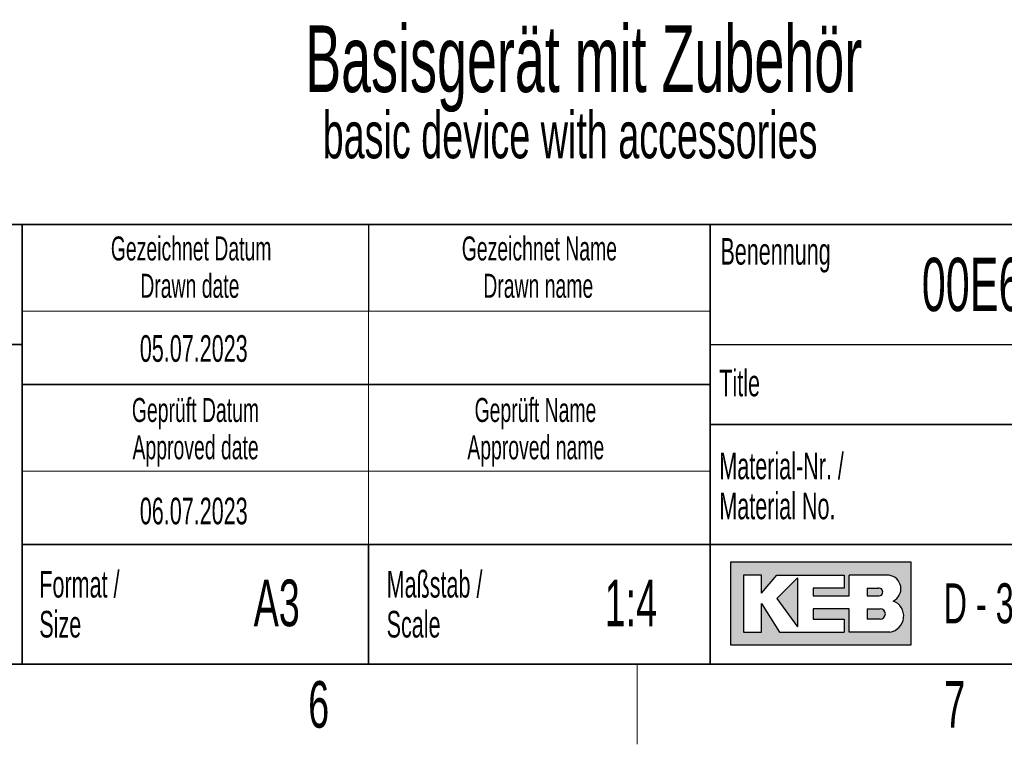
# Paper-space layout 'Blatt2' of a CAD drawing. Header units: millimetres. Extents: x 5 to 418, y 2 to 292.
# Tile 10 of 28: x 266 to 340, y 6 to 60. Entities that reach past the tile are written whole.
import ezdxf

# ---------------------------------------------------------------- set-up
doc = ezdxf.new("R2010")
doc.units = ezdxf.units.MM
doc.layers.add('SLD-0', color=7, linetype='Continuous')
doc.styles.add('SLDTEXTSTYLE0', font='TXT', dxfattribs={"width": 0.605})

psp = doc.layouts.new('Blatt2')

# ---------------------------------------------------------------- hatches: boundary and pattern name
at = {"linetype": 'Continuous'}
h = psp.add_hatch(color=7, dxfattribs=at)
h.paths.add_polyline_path([(319.519086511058, 13.45626988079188), (333.083981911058, 13.45626988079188), (333.083981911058, 19.65736492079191), (319.519086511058, 19.65736492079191)], flags=0)
edge = h.paths.add_edge_path(flags=0)
edge.add_arc((331.3188604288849, 15.61738520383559), 1.20464082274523, -81.72003226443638, 70.1709600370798, ccw=False)
edge.add_line((331.4923410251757, 14.42530131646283), (331.480008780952, 14.42519098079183))
edge.add_line((331.480008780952, 14.42519098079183), (328.4331606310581, 14.42519098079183))
edge.add_line((328.4331606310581, 14.42519098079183), (328.4331606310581, 16.16924896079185))
edge.add_line((328.4331606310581, 16.16924896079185), (325.7201815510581, 16.16924896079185))
edge.add_line((325.7201815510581, 16.16924896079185), (325.7201815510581, 15.39411208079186))
edge.add_line((325.7201815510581, 15.39411208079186), (328.0455921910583, 15.39411208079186))
edge.add_line((328.0455921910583, 15.39411208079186), (328.0455921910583, 14.42519098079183))
edge.add_line((328.0455921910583, 14.42519098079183), (323.2009866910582, 14.42519098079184))
edge.add_line((323.2009866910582, 14.42519098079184), (321.8444971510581, 16.55681740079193))
edge.add_line((321.8444971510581, 16.55681740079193), (321.8444971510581, 14.42519098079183))
edge.add_line((321.8444971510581, 14.42519098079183), (320.4880076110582, 14.42519098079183))
edge.add_line((320.4880076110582, 14.42519098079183), (320.4880076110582, 18.68844382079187))
edge.add_line((320.4880076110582, 18.68844382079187), (321.8444971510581, 18.68844382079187))
edge.add_line((321.8444971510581, 18.68844382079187), (321.8444971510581, 17.33195428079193))
edge.add_line((321.8444971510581, 17.33195428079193), (323.0072024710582, 18.68844382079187))
edge.add_line((323.0072024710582, 18.68844382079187), (328.0455921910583, 18.68844382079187))
edge.add_line((328.0455921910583, 18.68844382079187), (328.0455921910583, 17.71952272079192))
edge.add_line((328.0455921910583, 17.71952272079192), (325.7201815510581, 17.71952272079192))
edge.add_line((325.7201815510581, 17.71952272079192), (325.7201815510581, 17.13817006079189))
edge.add_line((325.7201815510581, 17.13817006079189), (328.4331606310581, 17.13817006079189))
edge.add_line((328.4331606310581, 17.13817006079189), (328.4331606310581, 18.68844382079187))
edge.add_line((328.4331606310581, 18.68844382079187), (331.4242487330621, 18.68844382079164))
edge.add_line((331.4242487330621, 18.68844382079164), (331.4256482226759, 18.68844382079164))
edge.add_line((331.4256482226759, 18.68844382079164), (331.4259454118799, 18.68845828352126))
edge.add_arc((331.2860949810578, 17.67430640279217), 1.023749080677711, -64.45894120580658, 82.14849338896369, ccw=False)
psp.add_hatch(color=7, dxfattribs=at).paths.add_polyline_path([(324.5574762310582, 14.81275942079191), (324.557476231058, 18.49465960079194), (323.0072024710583, 16.94438584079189)], flags=0)
h = psp.add_hatch(color=7, dxfattribs=at)
edge = h.paths.add_edge_path(flags=0)
edge.add_line((329.7896501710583, 17.13817006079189), (330.6013652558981, 17.13817006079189))
edge.add_arc((330.6568434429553, 17.42884639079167), 0.2959232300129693, 259.1945394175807, 460.8054605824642)
edge.add_line((330.6013652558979, 17.71952272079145), (329.7896501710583, 17.71952272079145))
edge.add_line((329.7896501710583, 17.71952272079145), (329.7896501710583, 17.13817006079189))
h = psp.add_hatch(color=7, dxfattribs=at)
edge = h.paths.add_edge_path(flags=0)
edge.add_line((329.7896501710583, 15.39411208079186), (330.7588584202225, 15.39411208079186))
edge.add_arc((330.7588584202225, 15.78168052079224), 0.3875684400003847, 270.0000000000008, 450.0000000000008)
edge.add_line((330.7588584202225, 16.16924896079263), (330.7386620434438, 16.16924896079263))
edge.add_line((330.7386620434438, 16.16924896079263), (329.7896501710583, 16.16924896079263))
edge.add_line((329.7896501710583, 16.16924896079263), (329.7896501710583, 15.39411208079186))

# ---------------------------------------------------------------- linework, layer by layer
at = {"layer": 'SLD-0', "lineweight": 35}
for p, q in [((225.616731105, 45), (266.3304509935, 45)), ((266.3304509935, 12), (266.3304509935, 45)), ((266.3304509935, 45), (266.3304509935, 12)), ((318, 45), (266.3304509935, 45)), ((318, 45), (318, 12)), ((318, 45), (318, 40.1053465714)), ((318, 45), (408, 45)), ((318, 45), (318, 12)), ((225.616731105, 36), (266.3304509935, 36)), ((266.3304509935, 33), (318, 33)), ((408, 30), (318, 30)), ((266.3304509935, 21), (318, 21)), ((292.3304509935, 21), (292.3304509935, 12)), ((318, 21), (390, 21)), ((26, 12), (408, 12)), ((225.616731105, 12), (266.3304509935, 12)), ((266.3304509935, 12), (318, 12)), ((408, 12), (318, 12))]:
    psp.add_line(p, q, dxfattribs=at)
at = {"layer": 'SLD-0'}
for p, q in [((292.3304509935, 45), (292.3304509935, 38.5)), ((318, 36), (408, 36)), ((331.4242487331, 18.6884438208), (331.4256482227, 18.6884438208)), ((331.4256482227, 18.6884438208), (331.4259454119, 18.6884582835)), ((331.480008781, 14.4251909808), (331.4923410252, 14.4253013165))]:
    psp.add_line(p, q, dxfattribs=at)
at = {"layer": 'SLD-0', "lineweight": 18}
for p, q in [((266.3304509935, 38.5), (318, 38.5)), ((292.3304509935, 38.5), (292.3304509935, 33)), ((292.3304509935, 33), (292.3304509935, 26.5)), ((266.3304509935, 26.5), (318, 26.5)), ((292.3304509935, 26.5), (292.3304509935, 21)), ((312.5, 6), (312.5, 12))]:
    psp.add_line(p, q, dxfattribs=at)
at = {"layer": 'SLD-0', "linetype": 'Continuous'}
for p, q in [((333.0839819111, 19.6573649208), (319.5190865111, 19.6573649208)), ((319.5190865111, 19.6573649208), (319.5190865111, 13.4562698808)), ((333.0839819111, 13.4562698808), (333.0839819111, 19.6573649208)), ((321.8444971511, 18.6884438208), (320.4880076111, 18.6884438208)), ((320.4880076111, 18.6884438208), (320.4880076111, 14.4251909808)), ((321.8444971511, 17.3319542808), (323.0072024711, 18.6884438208)), ((321.8444971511, 17.3319542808), (321.8444971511, 18.6884438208)), ((323.0072024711, 18.6884438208), (328.0455921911, 18.6884438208)), ((324.5574762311, 18.4946596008), (323.0072024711, 16.9443858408)), ((324.5574762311, 18.4946596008), (324.5574762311, 14.8127594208)), ((328.0455921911, 18.6884438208), (328.0455921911, 17.7195227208)), ((331.4242487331, 18.6884438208), (328.4331606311, 18.6884438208)), ((328.4331606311, 17.1381700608), (328.4331606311, 18.6884438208)), ((331.4242487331, 18.6884438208), (331.4256482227, 18.6884438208)), ((331.4256482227, 18.6884438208), (331.4259454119, 18.6884582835)), ((325.7201815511, 17.7195227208), (325.7201815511, 17.1381700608)), ((328.0455921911, 17.7195227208), (325.7201815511, 17.7195227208)), ((325.7201815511, 17.1381700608), (328.4331606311, 17.1381700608)), ((329.7896501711, 17.7195227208), (330.6013652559, 17.7195227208)), ((329.7896501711, 17.7195227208), (329.7896501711, 17.1381700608)), ((329.7896501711, 17.1381700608), (330.6013652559, 17.1381700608)), ((321.8444971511, 14.4251909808), (321.8444971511, 16.5568174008)), ((321.8444971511, 16.5568174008), (323.2009866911, 14.4251909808)), ((323.0072024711, 16.9443858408), (324.5574762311, 14.8127594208)), ((325.7201815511, 16.1692489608), (325.7201815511, 15.3941120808)), ((328.4331606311, 16.1692489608), (325.7201815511, 16.1692489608)), ((328.4331606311, 14.4251909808), (328.4331606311, 16.1692489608)), ((329.7896501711, 16.1692489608), (330.7588584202, 16.1692489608)), ((329.7896501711, 16.1692489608), (329.7896501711, 15.3941120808)), ((330.7386620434, 16.1692489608), (330.7588584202, 16.1692489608)), ((325.7201815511, 15.3941120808), (328.0455921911, 15.3941120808)), ((328.0455921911, 15.3941120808), (328.0455921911, 14.4251909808)), ((330.7588584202, 15.3941120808), (329.7896501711, 15.3941120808)), ((320.4880076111, 14.4251909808), (321.8444971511, 14.4251909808)), ((323.2009866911, 14.4251909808), (328.0455921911, 14.4251909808)), ((331.480008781, 14.4251909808), (328.4331606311, 14.4251909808)), ((331.480008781, 14.4251909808), (331.4923410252, 14.4253013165)), ((319.5190865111, 13.4562698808), (333.0839819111, 13.4562698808))]:
    psp.add_line(p, q, dxfattribs=at)
for centre, radius, start, end in [((331.2860949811, 17.6743064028), 1.023749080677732, 295.5410587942, 82.148493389), ((330.656843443, 17.4288463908), 0.2959232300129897, 259.1945394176, 100.8054605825), ((331.3188604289, 15.6173852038), 1.204640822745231, 278.2799677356, 70.1709600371), ((330.7588584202, 15.7816805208), 0.3875684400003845, 270, 90)]:
    psp.add_arc(centre, radius, start, end, dxfattribs=at)

# ---------------------------------------------------------------- texts
at = {"layer": 'SLD-0', "style": 'SLDTEXTSTYLE0'}
for s, insert, char_height, attachment_point in [('Basisgerät mit Zubehör', (287.5903029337, 59.9396476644), 5, 1), ('basic device with accessories', (288.9028029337, 53.4711280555), 3.5, 1), ('Gezeichnet Datum', (279.0254468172, 44.103942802), 1.8, 2), ('Gezeichnet Name', (305.1708434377, 44.1039425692), 1.8, 2), ('Benennung', (318.7636716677, 43.9908879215), 2, 1), ('00E6X05-0023', (333.8826865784, 42.5045188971), 4, 1), ('Drawn date', (278.9302899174, 41.3039429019), 1.8, 2), ('Drawn name', (305.0870934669, 41.303942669), 1.8, 2), ('05.07.2023', (279.2203041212, 36.6989570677), 2, 2), ('Title', (318.6797653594, 34.1107265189), 2, 1), ('Geprüft Datum', (279.349366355, 31.9851255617), 1.8, 2), ('Geprüft Name', (304.8761939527, 31.9851255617), 1.8, 2), ('Approved date', (279.3620221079, 29.1851256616), 1.8, 2), ('Approved name', (304.900256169, 29.1851256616), 1.8, 2), ('Material-Nr. /', (318.6797653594, 27.8878268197), 2, 1), ('06.07.2023', (279.2203041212, 24.5048723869), 2, 2), ('Material No.', (318.6797653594, 24.8878267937), 2, 1), ('Format /', (267.6250939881, 19.0115942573), 2, 1), ('Maßstab /', (293.7028556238, 19.0115944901), 2, 1), ('A3', (285.4514616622, 18.3608999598), 3.5, 2), ('1:4', (312.0403200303, 18.3609001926), 3.5, 2), ('D - 32683 Barntrup', (335.5202035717, 18.0786992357), 3, 1), ('Size', (267.6250939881, 16.0115942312), 2, 1), ('Scale', (293.7028556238, 16.011594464), 2, 1), ('6', (288.6027123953, 10.7429955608), 3.5, 2), ('7', (336.3527123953, 10.7429955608), 3.5, 2)]:
    psp.add_mtext(s, dxfattribs=dict(at, insert=insert, char_height=char_height, attachment_point=attachment_point))

doc.saveas('drawing.dxf')
